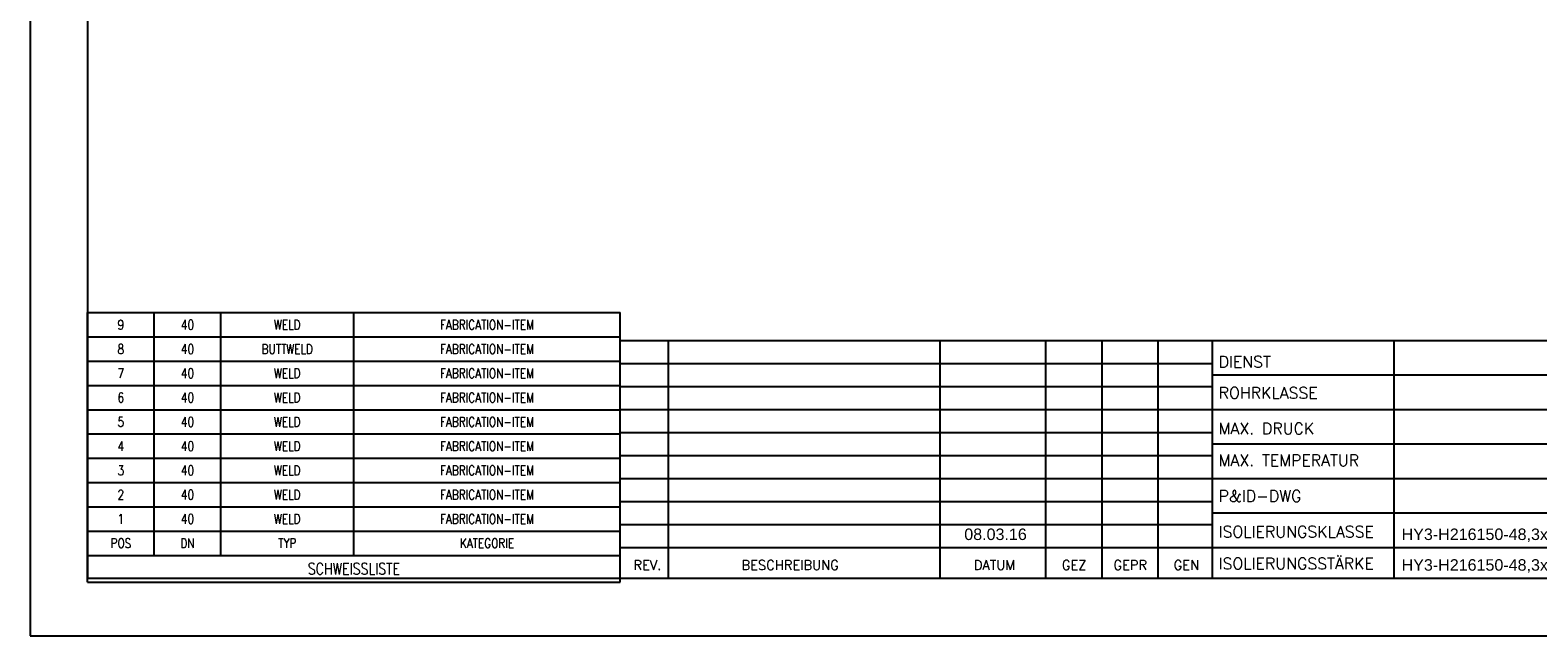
# Model space of a CAD drawing. Header units: millimetres. Extents: x 0 to 594, y 0 to 420.
# Tile 1 of 4: x 0 to 394, y 0 to 158. Entities that reach past the tile are written whole.
import ezdxf
from ezdxf.enums import TextEntityAlignment as Align

# ---------------------------------------------------------------- set-up
doc = ezdxf.new("R2010")
doc.units = ezdxf.units.MM
doc.header["$LTSCALE"] = 0.25
doc.layers.add('Tabelle', color=7, linetype='Continuous')
doc.layers.add('Title Block', color=5, linetype='Continuous')
doc.styles.add('AdskIsoMetric', font='romans.shx', dxfattribs={"width": 0.8, "height": 2.5})
doc.styles.add('RomanS', font='romans.shx')
doc.styles.get("Standard").update_dxf_attribs({"font": 'arial.ttf'})

# ---------------------------------------------------------------- blocks, each defined once
blk = doc.blocks.new('Title Block')
at = {"linetype": 'ByBlock', "lineweight": -2}
for p, q in [((166.56, 77), (166.56, 15.07)), ((237.42, 77), (237.42, 15.07)), ((265.08, 77), (265.08, 15.07)), ((279.72, 77), (279.72, 15.07)), ((294.36, 77), (294.36, 15.07)), ((356, 77), (356, 15))]:
    blk.add_line(p, q, dxfattribs=at)
for p, q in [((308.58, 71), (154, 71)), ((415, 68), (308.58, 68)), ((308.58, 65), (154, 65)), ((308.58, 59), (154, 59)), ((415, 59), (308.58, 59)), ((308.58, 53), (154, 53)), ((415, 50), (308.58, 50)), ((308.58, 47), (154, 47)), ((308.58, 41), (154, 41)), ((415, 41), (308.58, 41)), ((308.58, 35), (154, 35)), ((415, 32), (308.58, 32)), ((308.58, 29), (154, 29)), ((308.58, 23), (154, 23)), ((415, 23), (308.58, 23))]:
    blk.add_line(p, q)
blk.add_lwpolyline([(0, 0), (594, 0), (594, 420), (0, 420)], close=True)
at = {"const_width": 0.5}
blk.add_lwpolyline([(15, 15), (579, 15), (579, 405), (15, 405)], close=True, dxfattribs=at)
at = {"linetype": 'ByBlock', "lineweight": -2, "const_width": 0.5}
for points in [[(579, 77), (154, 77), (154, 15)], [(308.58, 77), (308.58, 15.13)]]:
    blk.add_lwpolyline(points, dxfattribs=at)
at = {"color": 7, "linetype": 'ByBlock', "lineweight": -2, "style": 'RomanS'}
for s, p in [('DIENST', (310.25, 70.01)), ('ROHRKLASSE', (310.25, 61.9)), ('MAX. DRUCK', (310.25, 52.59)), ('MAX. TEMPERATUR', (310.25, 44.28)), ('P&ID-DWG ', (310.25, 34.97)), ('ISOLIERUNGSKLASSE', (310.25, 25.66)), ('ISOLIERUNGSSTÄRKE', (310.25, 17.36))]:
    blk.add_text(s, height=3, dxfattribs=at).set_placement(p)
for s, p in [('REV.', (161.12, 17.22)), ('BESCHREIBUNG', (198.4, 17.22)), ('DATUM', (251.72, 17.22)), ('GEZ', (272.53, 17.22)), ('GEPR', (287.17, 17.22)), ('GEN', (301.81, 17.22))]:
    blk.add_text(s, height=2.5, dxfattribs=at).set_placement(p, align=Align.CENTER)
at = {"color": 7}
for tag, p in [('Dienst', (358, 70)), ('NominalSpec', (358, 62)), ('InsulationSpec', (358, 25)), ('InsulationThickness', (358, 17))]:
    blk.add_attdef(tag, p, '', height=3, dxfattribs=at)
for tag, height, p in [('Project_Name', 4.5, (490, 66)), ('Project_Description', 4.5, (490, 53)), ('DWG-NAME', 3, (491, 40)), ('LineNumber', 3, (456, 29)), ('Datum', 3, (252, 25)), ('Einheit', 3, (538, 28)), ('Project_Number', 3, (457, 18)), ('PL', 3, (534, 17)), ('OL', 3, (551, 17)), ('REV.', 3, (570, 17))]:
    blk.add_attdef(tag, text='', height=height, dxfattribs=at).set_placement(p, align=Align.CENTER)
blk = doc.blocks.new('*T4')
at = {"layer": 'Tabelle', "color": 0, "linetype": 'ByBlock', "lineweight": -2, "transparency": 16777216}
for p, q in [((0, 70.33), (139, 70.33)), ((0, 0), (0, 70.33)), ((17.37, 7), (17.37, 70.33)), ((34.75, 7), (34.75, 70.33)), ((69.5, 7), (69.5, 70.33)), ((139, 0), (139, 70.33)), ((0, 64), (139, 64)), ((0, 57.67), (139, 57.67)), ((0, 51.33), (139, 51.33)), ((0, 45), (139, 45)), ((0, 38.67), (139, 38.67)), ((0, 32.33), (139, 32.33)), ((0, 26), (139, 26)), ((0, 19.67), (139, 19.67)), ((0, 13.33), (139, 13.33)), ((0, 7), (139, 7)), ((0, 0), (139, 0))]:
    blk.add_line(p, q, dxfattribs=at)
at = {"layer": 'Tabelle', "color": 4, "true_color": 0x00ffff, "transparency": 16777216, "char_height": 2.5, "attachment_point": 5, "style": 'AdskIsoMetric'}
for s, insert, width in [('9', (8.69, 67.17), 14.375), ('40', (26.06, 67.17), 14.375), ('WELD', (52.12, 67.17), 31.75), ('FABRICATION-ITEM', (104.25, 67.17), 66.5), ('8', (8.69, 60.83), 14.375), ('40', (26.06, 60.83), 14.375), ('BUTTWELD', (52.12, 60.83), 31.75), ('FABRICATION-ITEM', (104.25, 60.83), 66.5), ('7', (8.69, 54.5), 14.375), ('40', (26.06, 54.5), 14.375), ('WELD', (52.12, 54.5), 31.75), ('FABRICATION-ITEM', (104.25, 54.5), 66.5), ('6', (8.69, 48.17), 14.375), ('40', (26.06, 48.17), 14.375), ('WELD', (52.12, 48.17), 31.75), ('FABRICATION-ITEM', (104.25, 48.17), 66.5), ('5', (8.69, 41.83), 14.375), ('40', (26.06, 41.83), 14.375), ('WELD', (52.12, 41.83), 31.75), ('FABRICATION-ITEM', (104.25, 41.83), 66.5), ('4', (8.69, 35.5), 14.375), ('40', (26.06, 35.5), 14.375), ('WELD', (52.12, 35.5), 31.75), ('FABRICATION-ITEM', (104.25, 35.5), 66.5), ('3', (8.69, 29.17), 14.375), ('40', (26.06, 29.17), 14.375), ('WELD', (52.12, 29.17), 31.75), ('FABRICATION-ITEM', (104.25, 29.17), 66.5), ('2', (8.69, 22.83), 14.375), ('40', (26.06, 22.83), 14.375), ('WELD', (52.12, 22.83), 31.75), ('FABRICATION-ITEM', (104.25, 22.83), 66.5), ('1', (8.69, 16.5), 14.375), ('40', (26.06, 16.5), 14.375), ('WELD', (52.12, 16.5), 31.75), ('FABRICATION-ITEM', (104.25, 16.5), 66.5)]:
    blk.add_mtext(s, dxfattribs=dict(at, insert=insert, width=width))
at = {"layer": 'Tabelle', "color": 0, "transparency": 16777216, "attachment_point": 5, "style": 'AdskIsoMetric'}
for s, insert, char_height, width in [('POS', (8.69, 10.17), 2.5, 14.375), ('DN', (26.06, 10.17), 2.5, 14.375), ('TYP', (52.12, 10.17), 2.5, 31.75), ('KATEGORIE', (104.25, 10.17), 2.5, 66.5), ('SCHWEISSLISTE', (69.5, 3.5), 3, 136)]:
    blk.add_mtext(s, dxfattribs=dict(at, insert=insert, char_height=char_height, width=width))

msp = doc.modelspace()

# ---------------------------------------------------------------- block references
msp.add_blockref('*T4', (15, 14))
at = {"layer": 'Title Block'}
ref = msp.add_blockref('Title Block', (0, 0), dxfattribs=at)
ref.add_attrib('InsulationThickness', 'HY3-H216150-48,3x6,3', (358, 17), dxfattribs={"layer": '0', "color": 7, "height": 3})
ref.add_attrib('InsulationSpec', 'HY3-H216150-48,3x6,3', (358, 25), dxfattribs={"layer": '0', "color": 7, "height": 3})
ref.add_attrib('Datum', '08.03.16', dxfattribs={"layer": '0', "color": 7, "height": 3}).set_placement((252, 25), align=Align.CENTER)

doc.saveas('drawing.dxf')
